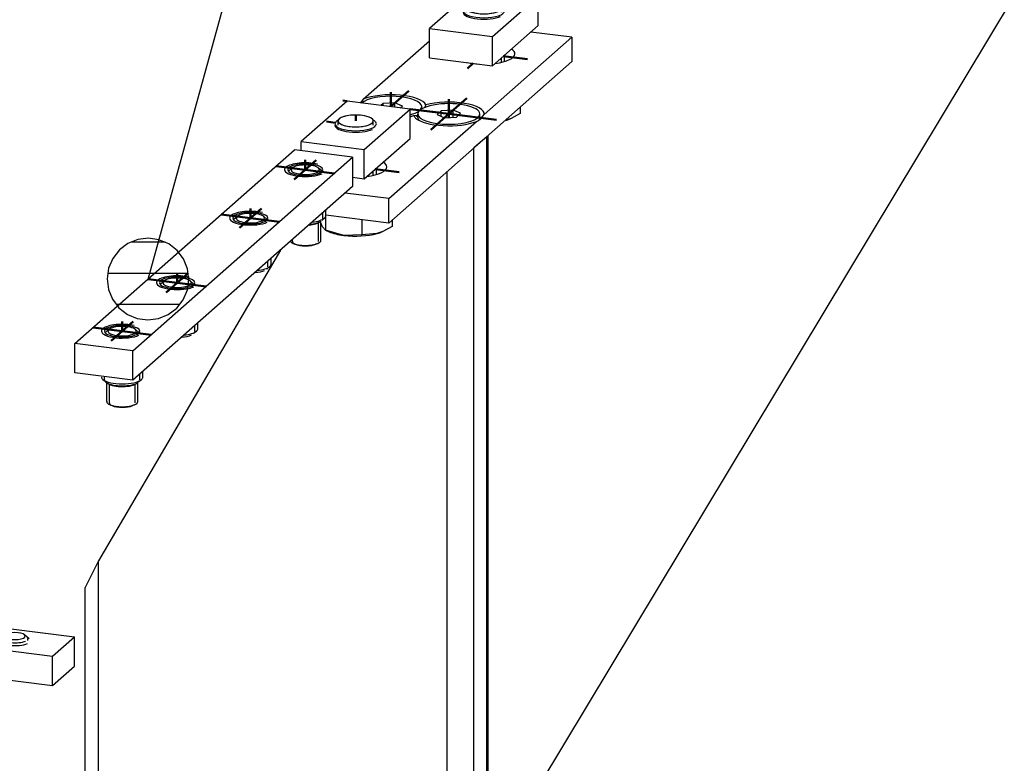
# Model space of a CAD drawing. Header units: millimetres. Extents: x 4464 to 5058, y 2900 to 3320.
# Tile 61 of 110: x 4790.13 to 4796.47, y 2989.04 to 2993.83. Entities that reach past the tile are written whole.
import ezdxf

# ---------------------------------------------------------------- set-up
doc = ezdxf.new("R2010")
doc.units = ezdxf.units.MM
doc.linetypes.add('STRICHPUNKT2', pattern=[18.5, 10, -4, 0.5, -4])
doc.layers.get('0').update_dxf_attribs({"linetype": 'CONTINUOUS'})
doc.layers.add('DIM49', color=4, linetype='CONTINUOUS')
doc.layers.add('LE_RED', color=1, linetype='CONTINUOUS')
doc.layers.add('LE_ALL', color=7, linetype='CONTINUOUS', lineweight=50)

# ---------------------------------------------------------------- blocks, each defined once
blk = doc.blocks.new('BALUSTER PROFIEL 80X15 R4_04111', base_point=(4793.0863, 2986.972))
for p, q in [((4793.1401, 2993.0787), (4793.0576, 2993.006)), ((4793.1401, 2977.9103), (4793.1401, 2993.0787)), ((4793.1487, 2977.9092), (4793.1487, 2993.0863)), ((4793.0576, 2977.9207), (4793.0576, 2993.006)), ((4792.8857, 2977.9423), (4792.8857, 2992.8544)), ((4790.6407, 2990.3488), (4790.5545, 2990.1766)), ((4790.6407, 2978.1937), (4790.6407, 2990.3488)), ((4790.5545, 2978.1177), (4790.5545, 2990.1766))]:
    blk.add_line(p, q)
blk.add_lwpolyline([(4791.8117, 2992.3472), (4790.6407, 2990.3488)])
blk = doc.blocks.new('BALUSTER PROFIEL 80X15 R4_04110')
blk.add_blockref('BALUSTER PROFIEL 80X15 R4_04111', (4793.0863, 2986.972))
blk = doc.blocks.new('153.1.100 100 x 5 50 x 47 PM6_04126', base_point=(4793.3216, 2993.6124))
for p, q in [((4792.3448, 2993.3202), (4792.7716, 2993.6965)), ((4793.1243, 2993.222), (4793.6881, 2993.7192)), ((4793.6881, 2993.7192), (4793.4231, 2993.7526)), ((4792.3448, 2993.3202), (4792.3286, 2993.2964)), ((4792.748, 2993.2829), (4792.7402, 2993.2668)), ((4792.6962, 2993.2136), (4792.6701, 2993.2142)), ((4793.0734, 2993.177), (4793.0988, 2993.1885)), ((4793.0988, 2993.1885), (4793.1243, 2993.222)), ((4792.5096, 2992.6798), (4792.229, 2992.7152)), ((4792.5096, 2992.5227), (4792.1055, 2992.5736))]:
    blk.add_line(p, q)
for points in [[(4793.6881, 2993.7192), (4793.6881, 2993.562), (4792.5096, 2992.5227)], [(4792.5096, 2992.5227), (4792.5096, 2992.6798), (4793.0734, 2993.177)]]:
    blk.add_lwpolyline(points)
for centre, major_axis, start_param, end_param in [((4793.1216, 2993.6124), (0.2, 0), 0, 0.479702), ((4793.1216, 2993.6124), (0.2, 0), 5.08075, 6.283185), ((4793.1216, 2993.6124), (0.2, 0), 4.155451, 4.546592), ((4792.522, 2993.2722), (0.2283, 0), 0.142105, 2.459177), ((4792.8962, 2993.225), (0.2283, 0), 6.242867, 8.559938), ((4792.522, 2993.2722), (0.2283, 0), 5.289558, 5.418346), ((4792.8962, 2993.225), (0.2283, 0), 3.283698, 3.50296), ((4792.8962, 2993.225), (0.2283, 0), 3.50296, 5.60077), ((4792.2966, 2992.8848), (0.2, 0), 5.08075, 6.283185), ((4792.2966, 2992.8848), (0.2, 0), 0, 0.479702)]:
    blk.add_ellipse(centre, major_axis=major_axis, ratio=0.333333, start_param=start_param, end_param=end_param)
blk = doc.blocks.new('_04128', base_point=(4792.4213, 2992.8691))
at = {"layer": 'LE_ALL', "color": 1, "linetype": 'STRICHPUNKT2'}
for p, q in [((4793.2463, 2993.5967), (4793.4022, 2993.577)), ((4793.0522, 2993.5512), (4793.0155, 2993.5188)), ((4792.8962, 2993.225), (4793.0122, 2993.3274)), ((4792.8962, 2993.3193), (4792.8962, 2993.2025)), ((4792.2413, 2993.3075), (4792.2149, 2993.3109)), ((4792.8962, 2993.225), (4792.6466, 2993.2565)), ((4792.6466, 2993.2565), (4792.8291, 2993.2335)), ((4792.8962, 2993.225), (4792.7801, 2993.1227)), ((4792.8962, 2993.225), (4793.2033, 2993.1863)), ((4792.4213, 2992.8691), (4792.5772, 2992.8495))]:
    blk.add_line(p, q, dxfattribs=at)
blk.add_lwpolyline([(4792.522, 2993.3664), (4792.522, 2993.2722), (4792.6381, 2993.3745)], dxfattribs=at)
blk = doc.blocks.new('_04127')
blk.add_blockref('_04128', (4792.4213, 2992.8691))
blk = doc.blocks.new('153.1.100 100 x 5 50 x 47 PM6_04125')
for name, p in [('153.1.100 100 x 5 50 x 47 PM6_04126', (4793.3216, 2993.6124)), ('_04127', (0, 0))]:
    blk.add_blockref(name, p)
blk = doc.blocks.new('Verzonken kopbout (DIN 7991_ISO 10642)-M6x20_04159', base_point=(4792.9449, 2993.2052))
for p, q in [((4792.6962, 2993.2024), (4792.6962, 2993.225)), ((4792.8474, 2993.2098), (4792.8474, 2993.2449)), ((4792.9234, 2993.204), (4792.9234, 2993.249)), ((4793.0962, 2993.2024), (4793.0962, 2993.225))]:
    blk.add_line(p, q)
blk.add_lwpolyline([(4792.9449, 2993.2052), (4792.9721, 2993.2292), (4792.9234, 2993.249), (4792.8474, 2993.2449), (4792.8202, 2993.2209), (4792.8689, 2993.201)], close=True)
for centre, start_param, end_param in [((4792.8962, 2993.225), 0, 3.141593), ((4792.8962, 2993.225), 3.141593, 6.283185), ((4792.8962, 2993.2024), 3.141593, 3.422522), ((4792.8962, 2993.2024), 5.921818, 6.283185)]:
    blk.add_ellipse(centre, major_axis=(0.2, 0), ratio=0.333333, start_param=start_param, end_param=end_param)
blk = doc.blocks.new('Verzonken kopbout (DIN 7991_ISO 10642)-M6x20_04158')
blk.add_blockref('Verzonken kopbout (DIN 7991_ISO 10642)-M6x20_04159', (4792.9449, 2993.2052))
blk = doc.blocks.new('Verzonken kopbout (DIN 7991_ISO 10642)-M6x20_04161', base_point=(4792.5842, 2993.2642))
for p, q in [((4792.4732, 2993.2782), (4792.4732, 2993.292)), ((4792.5492, 2993.2686), (4792.5492, 2993.2962)), ((4792.722, 2993.2578), (4792.722, 2993.2722))]:
    blk.add_line(p, q)
blk.add_lwpolyline([(4792.5842, 2993.2642), (4792.598, 2993.2763), (4792.5492, 2993.2962), (4792.4732, 2993.292), (4792.4595, 2993.2799)])
for centre, start_param, end_param in [((4792.522, 2993.2722), 0, 2.782078), ((4792.522, 2993.2722), 5.384903, 6.283185), ((4792.522, 2993.2495), 5.672512, 5.769275)]:
    blk.add_ellipse(centre, major_axis=(0.2, 0), ratio=0.333333, start_param=start_param, end_param=end_param)
blk = doc.blocks.new('Verzonken kopbout (DIN 7991_ISO 10642)-M6x20_04160')
blk.add_blockref('Verzonken kopbout (DIN 7991_ISO 10642)-M6x20_04161', (4792.5842, 2993.2642))
blk = doc.blocks.new('Montage strip op baluster_04157')
for name in ['Verzonken kopbout (DIN 7991_ISO 10642)-M6x20_04160', 'Verzonken kopbout (DIN 7991_ISO 10642)-M6x20_04158']:
    blk.add_blockref(name, (0, 0))
blk = doc.blocks.new('1011-2 Moerblok M8 SMALL_04164', base_point=(4792.9882, 2993.8795))
for p, q in [((4792.7716, 2993.7751), (4793.1769, 2993.724)), ((4792.7716, 2993.5866), (4792.7716, 2993.7751)), ((4793.1769, 2993.5355), (4793.1769, 2993.724))]:
    blk.add_line(p, q)
for points in [[(4793.1769, 2993.724), (4793.4715, 2993.9839), (4793.0662, 2994.035), (4792.7716, 2993.7751)], [(4792.7716, 2993.5866), (4793.1769, 2993.5355), (4793.4715, 2993.7953), (4793.4715, 2993.9839)]]:
    blk.add_lwpolyline(points)
at = {"layer": 'LE_RED'}
blk.add_ellipse((4793.1216, 2993.8795), major_axis=(0.1333, 0), ratio=0.333333, start_param=3.141593, end_param=5.658796, dxfattribs=at)
blk = doc.blocks.new('DIN 13-M8_04166', base_point=(4792.9882, 2993.8795))
at = {"layer": 'LE_RED'}
blk.add_ellipse((4793.1216, 2993.8795), major_axis=(0.1333, 0), ratio=0.333333, start_param=3.141593, end_param=5.658796, dxfattribs=at)
blk = doc.blocks.new('DIN 13-M8_04165')
blk.add_blockref('DIN 13-M8_04166', (4792.9882, 2993.8795))
blk = doc.blocks.new('_04168', base_point=(4793.1216, 2993.9424))
at = {"layer": 'LE_ALL', "color": 1, "linetype": 'STRICHPUNKT2'}
for p, q in [((4792.99, 2993.8961), (4792.9345, 2993.9031)), ((4793.1216, 2993.9424), (4793.1216, 2993.9078))]:
    blk.add_line(p, q, dxfattribs=at)
blk = doc.blocks.new('_04167')
blk.add_blockref('_04168', (4793.1216, 2993.9424))
blk = doc.blocks.new('1011-2 Moerblok M8 SMALL_04163')
for name, p in [('1011-2 Moerblok M8 SMALL_04164', (4792.9882, 2993.8795)), ('_04167', (0, 0)), ('DIN 13-M8_04165', (0, 0))]:
    blk.add_blockref(name, p)
blk = doc.blocks.new('Zeskant tapbout-M8x16 (DIN 933)_04170', base_point=(4793.2973, 2993.1961))
for p, q in [((4793.3556, 2993.2688), (4793.3556, 2993.2272)), ((4793.2973, 2993.1961), (4793.2588, 2993.1825)), ((4793.3556, 2993.2272), (4793.2973, 2993.1961))]:
    blk.add_line(p, q)
for centre, major_axis, start_param, end_param in [((4793.1216, 2993.9078), (0.1133, 0), 6.283185, 9.424778), ((4793.1216, 2993.9078), (0.1133, 0), 3.141593, 6.283185), ((4793.1216, 2993.2384), (0.2167, 0), 5.398219, 5.624127)]:
    blk.add_ellipse(centre, major_axis=major_axis, ratio=0.333333, start_param=start_param, end_param=end_param)
blk = doc.blocks.new('GEWINDE_04172', base_point=(4793.2549, 2993.8889))
for p, q in [((4792.9968, 2993.9046), (4793.0155, 2993.9211)), ((4793.2463, 2993.9046), (4793.2276, 2993.9211)), ((4793.2549, 2993.5627), (4793.2549, 2993.6043))]:
    blk.add_line(p, q)
for start_param, end_param in [(2.780226, 3.141593), (3.141593, 6.283185), (6.283185, 6.644552)]:
    blk.add_ellipse((4793.1216, 2993.8889), major_axis=(0.1333, 0), ratio=0.333333, start_param=start_param, end_param=end_param)
at = {"layer": 'LE_RED'}
for p, q in [((4793.0082, 2993.8795), (4793.0082, 2993.9078)), ((4793.2349, 2993.8795), (4793.2349, 2993.9078)), ((4793.2349, 2993.5574), (4793.2349, 2993.5866))]:
    blk.add_line(p, q, dxfattribs=at)
for start_param, end_param in [(0.946407, 2.780226), (2.780226, 3.141593), (3.141593, 5.658796)]:
    blk.add_ellipse((4793.1216, 2993.9078), major_axis=(0.1133, 0), ratio=0.333333, start_param=start_param, end_param=end_param, dxfattribs=at)
blk = doc.blocks.new('GEWINDE_04171')
blk.add_blockref('GEWINDE_04172', (4793.2549, 2993.8889))
blk = doc.blocks.new('Zeskant tapbout-M8x16 (DIN 933)_04169')
for name, p in [('GEWINDE_04171', (0, 0)), ('Zeskant tapbout-M8x16 (DIN 933)_04170', (4793.2973, 2993.1961))]:
    blk.add_blockref(name, p)
blk = doc.blocks.new('Montage handregel_04162')
for name in ['1011-2 Moerblok M8 SMALL_04163', 'Zeskant tapbout-M8x16 (DIN 933)_04169']:
    blk.add_blockref(name, (0, 0))
blk = doc.blocks.new('1011-2 Moerblok M8 SMALL_04175', base_point=(4792.1633, 2993.152))
for p, q in [((4791.9466, 2993.0476), (4792.352, 2992.9965)), ((4791.9466, 2992.9879), (4791.9466, 2993.0476)), ((4792.352, 2992.8079), (4792.352, 2992.9965))]:
    blk.add_line(p, q)
for points in [[(4792.352, 2992.9965), (4792.6466, 2993.2563), (4792.2412, 2993.3074), (4791.9466, 2993.0476)], [(4792.2771, 2992.8174), (4792.352, 2992.8079), (4792.6466, 2993.0678), (4792.6466, 2993.2563)]]:
    blk.add_lwpolyline(points)
at = {"layer": 'LE_RED'}
blk.add_ellipse((4792.2966, 2993.152), major_axis=(0.1333, 0), ratio=0.333333, start_param=3.141593, end_param=5.658796, dxfattribs=at)
blk = doc.blocks.new('DIN 13-M8_04177', base_point=(4792.1633, 2993.152))
at = {"layer": 'LE_RED'}
blk.add_ellipse((4792.2966, 2993.152), major_axis=(0.1333, 0), ratio=0.333333, start_param=3.141593, end_param=5.658796, dxfattribs=at)
blk = doc.blocks.new('DIN 13-M8_04176')
blk.add_blockref('DIN 13-M8_04177', (4792.1633, 2993.152))
blk = doc.blocks.new('_04179', base_point=(4792.2966, 2993.2148))
at = {"layer": 'LE_ALL', "color": 1, "linetype": 'STRICHPUNKT2'}
for p, q in [((4792.2966, 2993.2148), (4792.2966, 2993.1802)), ((4792.165, 2993.1685), (4792.1095, 2993.1755))]:
    blk.add_line(p, q, dxfattribs=at)
blk = doc.blocks.new('_04178')
blk.add_blockref('_04179', (4792.2966, 2993.2148))
blk = doc.blocks.new('1011-2 Moerblok M8 SMALL_04174')
for name, p in [('1011-2 Moerblok M8 SMALL_04175', (4792.1633, 2993.152)), ('_04178', (0, 0)), ('DIN 13-M8_04176', (0, 0))]:
    blk.add_blockref(name, p)
blk = doc.blocks.new('Zeskant tapbout-M8x16 (DIN 933)_04181', base_point=(4792.337, 2992.5444))
for p, q in [((4792.337, 2992.5444), (4792.337, 2992.4468)), ((4792.5306, 2992.4996), (4792.4724, 2992.4685)), ((4792.5306, 2992.5412), (4792.5306, 2992.4996)), ((4792.4338, 2992.455), (4792.337, 2992.4468)), ((4792.4724, 2992.4685), (4792.4338, 2992.455))]:
    blk.add_line(p, q)
for points in [[(4792.103, 2992.5618), (4792.1018, 2992.4768), (4792.1253, 2992.4666)], [(4792.1018, 2992.4768), (4792.0828, 2992.4992), (4792.073, 2992.5236)], [(4792.337, 2992.4468), (4792.22, 2992.4433), (4792.103, 2992.4763)]]:
    blk.add_lwpolyline(points)
for centre, major_axis, start_param, end_param in [((4792.2966, 2993.1802), (0.1133, 0), 6.283185, 9.424778), ((4792.2966, 2993.1802), (0.1133, 0), 3.141593, 6.283185), ((4792.2966, 2992.5108), (0.2167, 0), 3.800651, 4.351022), ((4792.2966, 2992.5108), (0.2167, 0), 4.351022, 5.398219), ((4792.2966, 2992.5108), (0.2167, 0), 5.398219, 5.624127)]:
    blk.add_ellipse(centre, major_axis=major_axis, ratio=0.333333, start_param=start_param, end_param=end_param)
blk = doc.blocks.new('GEWINDE_04183', base_point=(4792.4299, 2993.1614))
for p, q in [((4792.1719, 2993.1771), (4792.1906, 2993.1936)), ((4792.4213, 2993.1771), (4792.4026, 2993.1936)), ((4792.4299, 2992.8351), (4792.4299, 2992.8767))]:
    blk.add_line(p, q)
for start_param, end_param in [(2.780226, 3.141593), (3.141593, 6.283185), (6.283185, 6.644552)]:
    blk.add_ellipse((4792.2966, 2993.1614), major_axis=(0.1333, 0), ratio=0.333333, start_param=start_param, end_param=end_param)
at = {"layer": 'LE_RED'}
for p, q in [((4792.1833, 2993.152), (4792.1833, 2993.1802)), ((4792.4099, 2993.152), (4792.4099, 2993.1802)), ((4792.4099, 2992.8299), (4792.4099, 2992.8591))]:
    blk.add_line(p, q, dxfattribs=at)
for start_param, end_param in [(2.780226, 3.141593), (0.946407, 2.780226), (3.141593, 5.658796)]:
    blk.add_ellipse((4792.2966, 2993.1802), major_axis=(0.1133, 0), ratio=0.333333, start_param=start_param, end_param=end_param, dxfattribs=at)
blk = doc.blocks.new('GEWINDE_04182')
blk.add_blockref('GEWINDE_04183', (4792.4299, 2993.1614))
blk = doc.blocks.new('Zeskant tapbout-M8x16 (DIN 933)_04180')
for name, p in [('Zeskant tapbout-M8x16 (DIN 933)_04181', (4792.337, 2992.5444)), ('GEWINDE_04182', (0, 0))]:
    blk.add_blockref(name, p)
blk = doc.blocks.new('Montage handregel_04173')
for name in ['1011-2 Moerblok M8 SMALL_04174', 'Zeskant tapbout-M8x16 (DIN 933)_04180']:
    blk.add_blockref(name, (0, 0))
blk = doc.blocks.new('Montage_04129')
for name in ['Montage handregel_04162', 'Montage strip op baluster_04157', 'Montage handregel_04173']:
    blk.add_blockref(name, (0, 0))
blk = doc.blocks.new('Tussen baluster (doorgaande sierregel)_04109')
for name in ['Montage_04129', '153.1.100 100 x 5 50 x 47 PM6_04125', 'BALUSTER PROFIEL 80X15 R4_04110']:
    blk.add_blockref(name, (0, 0))
blk = doc.blocks.new('SHAPE_06208', base_point=(4790.9602, 2992.1619))
at = {"layer": 'DIM49', "color": 3}
for p, q in [((4790.9602, 2992.1619), (4795.138, 3007.309)), ((4791.0707, 2992.3986), (4790.8492, 2992.3986)), ((4791.2187, 2992.1986), (4790.7017, 2992.1986)), ((4791.1639, 2991.9986), (4790.7564, 2991.9986))]:
    blk.add_line(p, q, dxfattribs=at)
blk.add_lwpolyline([(4790.9582, 2991.8986), (4791.0265, 2991.9071), (4791.0902, 2991.9329), (4791.145, 2991.9744), (4791.1872, 2992.0286), (4791.214, 2992.0919), (4791.2235, 2992.16), (4791.215, 2992.2282), (4791.1892, 2992.2919), (4791.1477, 2992.3467), (4791.0935, 2992.389), (4791.0302, 2992.4157), (4790.9621, 2992.4252), (4790.8939, 2992.4167), (4790.8302, 2992.3909), (4790.7754, 2992.3494), (4790.7331, 2992.2952), (4790.7063, 2992.2319), (4790.6969, 2992.1638), (4790.7053, 2992.0956), (4790.7312, 2992.0319), (4790.7726, 2991.9771), (4790.8269, 2991.9348), (4790.8902, 2991.9081)], close=True, dxfattribs=at)
blk = doc.blocks.new('1013-1 0Connector L120 M8 SMALL_05517', base_point=(4790.8716, 2991.8626))
for p, q in [((4790.4888, 2991.7462), (4791.903, 2992.9934)), ((4790.8629, 2991.699), (4790.4888, 2991.7462)), ((4790.4888, 2991.5576), (4790.4888, 2991.7462)), ((4790.8629, 2991.5105), (4790.4888, 2991.5576))]:
    blk.add_line(p, q)
blk.add_lwpolyline([(4792.2771, 2992.9462), (4792.2771, 2992.7577), (4790.8629, 2991.5105), (4790.8629, 2991.699), (4792.2771, 2992.9462), (4791.903, 2992.9934)])
at = {"layer": 'LE_RED'}
for centre, start_param, end_param in [((4791.9722, 2992.8659), 2.780226, 3.141593), ((4791.9722, 2992.8659), 0.946407, 2.780226), ((4791.9722, 2992.8659), 3.141593, 5.658796), ((4791.6187, 2992.5541), 2.780226, 3.141593), ((4791.6187, 2992.5541), 3.141593, 5.658796), ((4791.6187, 2992.5541), 0.946407, 2.780226), ((4791.1473, 2992.1383), 0.946407, 2.780226), ((4791.1473, 2992.1383), 2.780226, 3.141593), ((4791.1473, 2992.1383), 3.141593, 5.658796), ((4790.7937, 2991.8265), 0.946407, 2.780226), ((4790.7937, 2991.8265), 2.780226, 3.141593), ((4790.7937, 2991.8265), 3.141593, 5.658796)]:
    blk.add_ellipse(centre, major_axis=(0.1333, 0), ratio=0.333333, start_param=start_param, end_param=end_param, dxfattribs=at)
blk.add_blockref('SHAPE_06208', (4790.9602, 2992.1619))
blk = doc.blocks.new('DIN 13-M8_05519', base_point=(4790.6804, 2991.8265))
for centre, start_param, end_param in [((4791.9722, 2992.8659), 0, 3.141593), ((4791.9722, 2992.8659), 3.141593, 6.283185), ((4791.6187, 2992.5541), 0, 3.141593), ((4791.6187, 2992.5541), 3.141593, 6.283185), ((4791.1473, 2992.1383), 0, 3.141593), ((4791.1473, 2992.1383), 3.141593, 6.283185), ((4790.7937, 2991.8265), 0, 3.141593), ((4790.7937, 2991.8265), 3.141593, 6.283185)]:
    blk.add_ellipse(centre, major_axis=(0.1133, 0), ratio=0.333333, start_param=start_param, end_param=end_param)
at = {"layer": 'LE_RED'}
for centre, start_param, end_param in [((4791.9722, 2992.8659), 2.780226, 3.141593), ((4791.9722, 2992.8659), 0.946407, 2.780226), ((4791.9722, 2992.8659), 3.141593, 5.658796), ((4791.6187, 2992.5541), 2.780226, 3.141593), ((4791.6187, 2992.5541), 3.141593, 5.658796), ((4791.6187, 2992.5541), 0.946407, 2.780226), ((4791.1473, 2992.1383), 0.946407, 2.780226), ((4791.1473, 2992.1383), 2.780226, 3.141593), ((4791.1473, 2992.1383), 3.141593, 5.658796), ((4790.7937, 2991.8265), 0.946407, 2.780226), ((4790.7937, 2991.8265), 2.780226, 3.141593), ((4790.7937, 2991.8265), 3.141593, 5.658796)]:
    blk.add_ellipse(centre, major_axis=(0.1333, 0), ratio=0.333333, start_param=start_param, end_param=end_param, dxfattribs=at)
blk = doc.blocks.new('DIN 13-M8_05518')
blk.add_blockref('DIN 13-M8_05519', (4790.6804, 2991.8265))
blk = doc.blocks.new('_05521', base_point=(4791.9722, 2992.9287))
at = {"layer": 'LE_ALL', "color": 1, "linetype": 'STRICHPUNKT2'}
for p, q in [((4791.9722, 2992.8659), (4791.7851, 2992.8894)), ((4791.9722, 2992.8659), (4792.0429, 2992.9282)), ((4791.9722, 2992.8659), (4792.1593, 2992.8423)), ((4791.6187, 2992.5541), (4791.6894, 2992.6164)), ((4791.6187, 2992.5541), (4791.4316, 2992.5776)), ((4791.6187, 2992.5541), (4791.8057, 2992.5305)), ((4791.1473, 2992.1383), (4791.218, 2992.2007)), ((4791.1473, 2992.1383), (4790.9602, 2992.1619)), ((4791.1473, 2992.1383), (4791.3343, 2992.1148)), ((4790.7937, 2991.8265), (4790.8644, 2991.8889)), ((4790.7937, 2991.8265), (4790.6066, 2991.8501)), ((4790.7937, 2991.8265), (4790.9808, 2991.803))]:
    blk.add_line(p, q, dxfattribs=at)
for points in [[(4791.9722, 2992.9287), (4791.9722, 2992.8659), (4791.9015, 2992.8035)], [(4791.6187, 2992.6169), (4791.6187, 2992.5541), (4791.5479, 2992.4917)], [(4791.1473, 2992.2012), (4791.1473, 2992.1383), (4791.0765, 2992.076)], [(4790.7937, 2991.8894), (4790.7937, 2991.8265), (4790.723, 2991.7642)]]:
    blk.add_lwpolyline(points, dxfattribs=at)
blk = doc.blocks.new('_05520')
blk.add_blockref('_05521', (4791.9722, 2992.9287))
blk = doc.blocks.new('1013-1 0Connector L120 M8 SMALL_05516')
for name, p in [('1013-1 0Connector L120 M8 SMALL_05517', (4790.8716, 2991.8626)), ('_05520', (0, 0)), ('DIN 13-M8_05518', (0, 0))]:
    blk.add_blockref(name, p)
blk = doc.blocks.new('Stelschroef (DIN 913 - ISO 4026)-M8x10_05524', base_point=(4790.6877, 2991.4989))
blk.add_line((4790.6877, 2991.8194), (4790.708, 2991.8373))
blk.add_lwpolyline([(4790.8997, 2991.8194), (4790.8794, 2991.8373)])
for start_param, end_param in [(0.361367, 2.780226), (2.780226, 6.644552)]:
    blk.add_ellipse((4790.7937, 2991.8265), major_axis=(0.0917, 0), ratio=0.333333, start_param=start_param, end_param=end_param)
at = {"layer": 'LE_RED'}
blk.add_ellipse((4790.7937, 2991.5123), major_axis=(0.1133, 0), ratio=0.333333, start_param=3.50296, end_param=5.658796, dxfattribs=at)
blk = doc.blocks.new('GEWINDE_05526', base_point=(4790.669, 2991.5154))
for p, q in [((4790.927, 2991.5311), (4790.927, 2991.567)), ((4790.669, 2991.5154), (4790.6877, 2991.4989)), ((4790.9184, 2991.5154), (4790.8997, 2991.4989))]:
    blk.add_line(p, q)
for start_param, end_param in [(3.141593, 3.50296), (3.50296, 5.921818), (5.921818, 6.283185)]:
    blk.add_ellipse((4790.7937, 2991.5311), major_axis=(0.1333, 0), ratio=0.333333, start_param=start_param, end_param=end_param)
at = {"layer": 'LE_RED'}
for p, q in [((4790.907, 2991.5123), (4790.907, 2991.5493)), ((4790.6804, 2991.5123), (4790.6804, 2991.5335))]:
    blk.add_line(p, q, dxfattribs=at)
for start_param, end_param in [(3.141593, 3.50296), (3.50296, 5.658796)]:
    blk.add_ellipse((4790.7937, 2991.5123), major_axis=(0.1133, 0), ratio=0.333333, start_param=start_param, end_param=end_param, dxfattribs=at)
blk = doc.blocks.new('GEWINDE_05525')
blk.add_blockref('GEWINDE_05526', (4790.669, 2991.5154))
blk = doc.blocks.new('Stelschroef (DIN 913 - ISO 4026)-M8x10_05523')
for name, p in [('Stelschroef (DIN 913 - ISO 4026)-M8x10_05524', (4790.6877, 2991.4989)), ('GEWINDE_05525', (0, 0))]:
    blk.add_blockref(name, p)
blk = doc.blocks.new('Stelschroef (DIN 913 - ISO 4026)-M8x10_05528', base_point=(4791.1772, 2991.7876))
blk.add_line((4791.0412, 2992.1313), (4791.0615, 2992.1491))
blk.add_lwpolyline([(4791.2533, 2992.1313), (4791.233, 2992.1491)])
for start_param, end_param in [(2.780226, 6.644552), (0.361367, 2.780226)]:
    blk.add_ellipse((4791.1473, 2992.1383), major_axis=(0.0917, 0), ratio=0.333333, start_param=start_param, end_param=end_param)
at = {"layer": 'LE_RED'}
blk.add_ellipse((4791.1473, 2991.8241), major_axis=(0.1133, 0), ratio=0.333333, start_param=4.979897, end_param=5.658796, dxfattribs=at)
blk = doc.blocks.new('GEWINDE_05530', base_point=(4791.272, 2991.8272))
for p, q in [((4791.2806, 2991.8429), (4791.2806, 2991.8788)), ((4791.272, 2991.8272), (4791.2533, 2991.8107))]:
    blk.add_line(p, q)
for start_param, end_param in [(5.058606, 5.921818), (5.921818, 6.283185)]:
    blk.add_ellipse((4791.1473, 2991.8429), major_axis=(0.1333, 0), ratio=0.333333, start_param=start_param, end_param=end_param)
at = {"layer": 'LE_RED'}
blk.add_line((4791.2606, 2991.8241), (4791.2606, 2991.8612), dxfattribs=at)
blk.add_ellipse((4791.1473, 2991.8241), major_axis=(0.1133, 0), ratio=0.333333, start_param=4.979897, end_param=5.658796, dxfattribs=at)
blk = doc.blocks.new('GEWINDE_05529')
blk.add_blockref('GEWINDE_05530', (4791.272, 2991.8272))
blk = doc.blocks.new('Stelschroef (DIN 913 - ISO 4026)-M8x10_05527')
for name, p in [('Stelschroef (DIN 913 - ISO 4026)-M8x10_05528', (4791.1772, 2991.7876)), ('GEWINDE_05529', (0, 0))]:
    blk.add_blockref(name, p)
blk = doc.blocks.new('Stelschroef (DIN 913 - ISO 4026)-M8x10_05532', base_point=(4791.6486, 2992.2034))
blk.add_line((4791.5126, 2992.547), (4791.5329, 2992.5649))
blk.add_lwpolyline([(4791.7247, 2992.547), (4791.7044, 2992.5649)])
for start_param, end_param in [(2.780226, 6.644552), (0.361367, 2.780226)]:
    blk.add_ellipse((4791.6187, 2992.5541), major_axis=(0.0917, 0), ratio=0.333333, start_param=start_param, end_param=end_param)
at = {"layer": 'LE_RED'}
blk.add_ellipse((4791.6187, 2992.2398), major_axis=(0.1133, 0), ratio=0.333333, start_param=4.979897, end_param=5.658796, dxfattribs=at)
blk = doc.blocks.new('GEWINDE_05534', base_point=(4791.7434, 2992.2429))
for p, q in [((4791.7434, 2992.2429), (4791.7247, 2992.2264)), ((4791.752, 2992.2587), (4791.752, 2992.2945))]:
    blk.add_line(p, q)
for start_param, end_param in [(5.058606, 5.921818), (5.921818, 6.283185)]:
    blk.add_ellipse((4791.6187, 2992.2587), major_axis=(0.1333, 0), ratio=0.333333, start_param=start_param, end_param=end_param)
at = {"layer": 'LE_RED'}
blk.add_line((4791.732, 2992.2398), (4791.732, 2992.2769), dxfattribs=at)
blk.add_ellipse((4791.6187, 2992.2398), major_axis=(0.1133, 0), ratio=0.333333, start_param=4.979897, end_param=5.658796, dxfattribs=at)
blk = doc.blocks.new('GEWINDE_05533')
blk.add_blockref('GEWINDE_05534', (4791.7434, 2992.2429))
blk = doc.blocks.new('Stelschroef (DIN 913 - ISO 4026)-M8x10_05531')
for name, p in [('Stelschroef (DIN 913 - ISO 4026)-M8x10_05532', (4791.6486, 2992.2034)), ('GEWINDE_05533', (0, 0))]:
    blk.add_blockref(name, p)
blk = doc.blocks.new('Stelschroef (DIN 913 - ISO 4026)-M8x10_05536', base_point=(4792.0022, 2992.5152))
blk.add_line((4791.8662, 2992.8588), (4791.8865, 2992.8767))
blk.add_lwpolyline([(4792.0782, 2992.8588), (4792.058, 2992.8767)])
for start_param, end_param in [(2.780226, 6.644552), (0.361367, 2.780226)]:
    blk.add_ellipse((4791.9722, 2992.8659), major_axis=(0.0917, 0), ratio=0.333333, start_param=start_param, end_param=end_param)
at = {"layer": 'LE_RED'}
blk.add_ellipse((4791.9722, 2992.5516), major_axis=(0.1133, 0), ratio=0.333333, start_param=4.979897, end_param=5.658796, dxfattribs=at)
blk = doc.blocks.new('GEWINDE_05538', base_point=(4792.0969, 2992.5547))
for p, q in [((4792.0969, 2992.5547), (4792.0782, 2992.5382)), ((4792.1055, 2992.5705), (4792.1055, 2992.6063))]:
    blk.add_line(p, q)
for start_param, end_param in [(5.058606, 5.921818), (5.921818, 6.283185)]:
    blk.add_ellipse((4791.9722, 2992.5705), major_axis=(0.1333, 0), ratio=0.333333, start_param=start_param, end_param=end_param)
at = {"layer": 'LE_RED'}
blk.add_line((4792.0855, 2992.5516), (4792.0855, 2992.5887), dxfattribs=at)
blk.add_ellipse((4791.9722, 2992.5516), major_axis=(0.1133, 0), ratio=0.333333, start_param=4.979897, end_param=5.658796, dxfattribs=at)
blk = doc.blocks.new('GEWINDE_05537')
blk.add_blockref('GEWINDE_05538', (4792.0969, 2992.5547))
blk = doc.blocks.new('Stelschroef (DIN 913 - ISO 4026)-M8x10_05535')
for name, p in [('Stelschroef (DIN 913 - ISO 4026)-M8x10_05536', (4792.0022, 2992.5152)), ('GEWINDE_05537', (0, 0))]:
    blk.add_blockref(name, p)
blk = doc.blocks.new('Montage koppelstrip_05522')
for name in ['Stelschroef (DIN 913 - ISO 4026)-M8x10_05535', 'Stelschroef (DIN 913 - ISO 4026)-M8x10_05531', 'Stelschroef (DIN 913 - ISO 4026)-M8x10_05527', 'Stelschroef (DIN 913 - ISO 4026)-M8x10_05523']:
    blk.add_blockref(name, (0, 0))
blk = doc.blocks.new('Stelschroef (DIN 913 - ISO 4026)-M6x5_05541', base_point=(4790.7286, 2991.3471))
at = {"layer": 'LE_RED'}
blk.add_ellipse((4790.7945, 2991.3641), major_axis=(0.0833, 0), ratio=0.333333, start_param=3.800651, end_param=5.658796, dxfattribs=at)
blk = doc.blocks.new('GEWINDE_05543', base_point=(4790.8881, 2991.4913))
for p, q in [((4790.6945, 2991.3732), (4790.6945, 2991.494)), ((4790.8945, 2991.3732), (4790.8945, 2991.495)), ((4790.7154, 2991.3527), (4790.7286, 2991.3471)), ((4790.8736, 2991.3527), (4790.8604, 2991.3471))]:
    blk.add_line(p, q)
for centre, start_param, end_param in [((4790.7945, 2991.5031), 3.55916, 5.923316), ((4790.7945, 2991.3732), 3.141593, 3.800651), ((4790.7945, 2991.3732), 3.800651, 5.624127), ((4790.7945, 2991.3732), 5.624127, 6.283185)]:
    blk.add_ellipse(centre, major_axis=(0.1, 0), ratio=0.333333, start_param=start_param, end_param=end_param)
at = {"layer": 'LE_RED'}
for p, q in [((4790.7112, 2991.3641), (4790.7112, 2991.4864)), ((4790.8778, 2991.3641), (4790.8778, 2991.4869))]:
    blk.add_line(p, q, dxfattribs=at)
for start_param, end_param in [(3.141593, 3.800651), (3.800651, 5.624127)]:
    blk.add_ellipse((4790.7945, 2991.3641), major_axis=(0.0833, 0), ratio=0.333333, start_param=start_param, end_param=end_param, dxfattribs=at)
blk = doc.blocks.new('GEWINDE_05542')
blk.add_blockref('GEWINDE_05543', (4790.8881, 2991.4913))
blk = doc.blocks.new('Stelschroef (DIN 913 - ISO 4026)-M6x5_05540')
for name, p in [('GEWINDE_05542', (0, 0)), ('Stelschroef (DIN 913 - ISO 4026)-M6x5_05541', (4790.7286, 2991.3471))]:
    blk.add_blockref(name, p)
blk = doc.blocks.new('Stelschroef (DIN 913 - ISO 4026)-M6x5_05545', base_point=(4791.9071, 2992.3864))
at = {"layer": 'LE_RED'}
blk.add_ellipse((4791.973, 2992.4034), major_axis=(0.0833, 0), ratio=0.333333, start_param=3.800651, end_param=5.658796, dxfattribs=at)
blk = doc.blocks.new('GEWINDE_05547', base_point=(4792.0666, 2992.5307))
for p, q in [((4792.073, 2992.4125), (4792.073, 2992.5343)), ((4791.8939, 2992.3921), (4791.9071, 2992.3864)), ((4792.0521, 2992.3921), (4792.0389, 2992.3864))]:
    blk.add_line(p, q)
for centre, start_param, end_param in [((4791.973, 2992.5424), 4.947767, 5.923316), ((4791.973, 2992.4125), 3.396498, 3.800651), ((4791.973, 2992.4125), 3.800651, 5.624127), ((4791.973, 2992.4125), 5.624127, 6.283185)]:
    blk.add_ellipse(centre, major_axis=(0.1, 0), ratio=0.333333, start_param=start_param, end_param=end_param)
at = {"layer": 'LE_RED'}
for p, q in [((4792.0563, 2992.4034), (4792.0563, 2992.5263)), ((4791.8897, 2992.4034), (4791.8897, 2992.416))]:
    blk.add_line(p, q, dxfattribs=at)
for start_param, end_param in [(3.141593, 3.800651), (3.800651, 5.624127)]:
    blk.add_ellipse((4791.973, 2992.4034), major_axis=(0.0833, 0), ratio=0.333333, start_param=start_param, end_param=end_param, dxfattribs=at)
blk = doc.blocks.new('GEWINDE_05546')
blk.add_blockref('GEWINDE_05547', (4792.0666, 2992.5307))
blk = doc.blocks.new('Stelschroef (DIN 913 - ISO 4026)-M6x5_05544')
for name, p in [('GEWINDE_05546', (0, 0)), ('Stelschroef (DIN 913 - ISO 4026)-M6x5_05545', (4791.9071, 2992.3864))]:
    blk.add_blockref(name, p)
blk = doc.blocks.new('Montage overzetbuis_05539')
for name in ['Stelschroef (DIN 913 - ISO 4026)-M6x5_05544', 'Stelschroef (DIN 913 - ISO 4026)-M6x5_05540']:
    blk.add_blockref(name, (0, 0))
blk = doc.blocks.new('Koppeling handregel_05515')
for name in ['1013-1 0Connector L120 M8 SMALL_05516', 'Montage koppelstrip_05522', 'Montage overzetbuis_05539']:
    blk.add_blockref(name, (0, 0))
blk = doc.blocks.new('1016 Connector 90 M6_05622', base_point=(4789.1502, 2990.4652))
for p, q in [((4788.4738, 2989.9691), (4790.3446, 2989.7334)), ((4790.3446, 2989.7334), (4790.4861, 2989.8582)), ((4790.4861, 2989.6696), (4790.4861, 2989.8582)), ((4790.3446, 2989.5449), (4790.4861, 2989.6696))]:
    blk.add_line(p, q)
for points in [[(4789.5551, 2990.5456), (4788.9894, 2990.0467), (4790.4861, 2989.8582)], [(4788.4738, 2989.7806), (4790.3446, 2989.5449), (4790.3446, 2989.7334)]]:
    blk.add_lwpolyline(points)
at = {"layer": 'LE_RED'}
blk.add_ellipse((4790.1035, 2989.8351), major_axis=(0.1, 0), ratio=0.333333, start_param=4.351022, end_param=5.658796, dxfattribs=at)
blk = doc.blocks.new('DIN 13-M6_05624', base_point=(4789.0681, 2989.9529))
at = {"layer": 'LE_RED'}
for centre, start_param, end_param in [((4789.1681, 2989.9529), 2.518456, 3.141593), ((4789.1681, 2989.9529), 3.141593, 4.351022), ((4789.1681, 2989.9529), 4.351022, 5.658796), ((4790.1035, 2989.8351), 2.518456, 3.141593), ((4790.1035, 2989.8351), 3.141593, 4.351022), ((4790.1035, 2989.8351), 4.351022, 5.658796)]:
    blk.add_ellipse(centre, major_axis=(0.1, 0), ratio=0.333333, start_param=start_param, end_param=end_param, dxfattribs=at)
blk = doc.blocks.new('DIN 13-M6_05623')
blk.add_blockref('DIN 13-M6_05624', (4789.0681, 2989.9529))
blk = doc.blocks.new('1016 Connector 90 M6_05621')
for name, p in [('1016 Connector 90 M6_05622', (4789.1502, 2990.4652)), ('DIN 13-M6_05623', (0, 0))]:
    blk.add_blockref(name, p)
blk = doc.blocks.new('Stelschroef (DIN 913 - ISO 4026)-M6x8_05631', base_point=(4789.3178, 2990.4615))
blk.add_line((4789.1722, 2990.4876), (4789.1878, 2990.5013))
blk.add_lwpolyline([(4789.3281, 2990.4876), (4789.3125, 2990.5013)])
for start_param, end_param in [(2.780226, 6.644552), (0.361367, 2.780226)]:
    blk.add_ellipse((4789.2502, 2990.4935), major_axis=(0.0667, 0), ratio=0.333333, start_param=start_param, end_param=end_param)
at = {"layer": 'LE_RED'}
for start_param, end_param in [(2.780226, 3.141593), (3.141593, 5.658796)]:
    blk.add_ellipse((4789.2502, 2990.4777), major_axis=(0.0833, 0), ratio=0.333333, start_param=start_param, end_param=end_param, dxfattribs=at)
blk = doc.blocks.new('GEWINDE_05633', base_point=(4789.3405, 2990.4766))
for p, q in [((4789.1598, 2990.4766), (4789.1722, 2990.4876)), ((4789.3405, 2990.4766), (4789.3281, 2990.4876))]:
    blk.add_line(p, q)
at = {"layer": 'LE_RED'}
for p, q in [((4789.1668, 2990.4652), (4789.1668, 2990.4777)), ((4789.3335, 2990.4652), (4789.3335, 2990.4777))]:
    blk.add_line(p, q, dxfattribs=at)
for start_param, end_param in [(2.780226, 3.141593), (3.141593, 5.658796)]:
    blk.add_ellipse((4789.2502, 2990.4777), major_axis=(0.0833, 0), ratio=0.333333, start_param=start_param, end_param=end_param, dxfattribs=at)
blk = doc.blocks.new('GEWINDE_05632')
blk.add_blockref('GEWINDE_05633', (4789.3405, 2990.4766))
blk = doc.blocks.new('Stelschroef (DIN 913 - ISO 4026)-M6x8_05630')
for name, p in [('GEWINDE_05632', (0, 0)), ('Stelschroef (DIN 913 - ISO 4026)-M6x8_05631', (4789.3178, 2990.4615))]:
    blk.add_blockref(name, p)
blk = doc.blocks.new('Stelschroef (DIN 913 - ISO 4026)-M6x8_05635', base_point=(4790.1712, 2989.8313))
blk.add_line((4790.0256, 2989.8574), (4790.0412, 2989.8711))
blk.add_lwpolyline([(4790.1815, 2989.8574), (4790.1659, 2989.8711)])
for start_param, end_param in [(2.780226, 6.644552), (0.361367, 2.780226)]:
    blk.add_ellipse((4790.1035, 2989.8633), major_axis=(0.0667, 0), ratio=0.333333, start_param=start_param, end_param=end_param)
at = {"layer": 'LE_RED'}
for start_param, end_param in [(2.780226, 3.141593), (3.141593, 5.658796)]:
    blk.add_ellipse((4790.1035, 2989.8476), major_axis=(0.0833, 0), ratio=0.333333, start_param=start_param, end_param=end_param, dxfattribs=at)
blk = doc.blocks.new('GEWINDE_05637', base_point=(4790.1939, 2989.8465))
for p, q in [((4790.0132, 2989.8465), (4790.0256, 2989.8574)), ((4790.1939, 2989.8465), (4790.1815, 2989.8574))]:
    blk.add_line(p, q)
at = {"layer": 'LE_RED'}
for p, q in [((4790.0202, 2989.8351), (4790.0202, 2989.8476)), ((4790.1869, 2989.8351), (4790.1869, 2989.8476))]:
    blk.add_line(p, q, dxfattribs=at)
for start_param, end_param in [(2.780226, 3.141593), (3.141593, 5.658796)]:
    blk.add_ellipse((4790.1035, 2989.8476), major_axis=(0.0833, 0), ratio=0.333333, start_param=start_param, end_param=end_param, dxfattribs=at)
blk = doc.blocks.new('GEWINDE_05636')
blk.add_blockref('GEWINDE_05637', (4790.1939, 2989.8465))
blk = doc.blocks.new('Stelschroef (DIN 913 - ISO 4026)-M6x8_05634')
for name, p in [('GEWINDE_05636', (0, 0)), ('Stelschroef (DIN 913 - ISO 4026)-M6x8_05635', (4790.1712, 2989.8313))]:
    blk.add_blockref(name, p)
blk = doc.blocks.new('Stelschroef (DIN 913 - ISO 4026)-M6x8_05639', base_point=(4789.2357, 2989.9492))
blk.add_line((4789.0902, 2989.9752), (4789.1058, 2989.989))
blk.add_lwpolyline([(4789.2461, 2989.9752), (4789.2305, 2989.989)])
for start_param, end_param in [(2.780226, 6.644552), (0.361367, 2.780226)]:
    blk.add_ellipse((4789.1681, 2989.9811), major_axis=(0.0667, 0), ratio=0.333333, start_param=start_param, end_param=end_param)
at = {"layer": 'LE_RED'}
for start_param, end_param in [(2.780226, 3.141593), (3.141593, 5.658796)]:
    blk.add_ellipse((4789.1681, 2989.9654), major_axis=(0.0833, 0), ratio=0.333333, start_param=start_param, end_param=end_param, dxfattribs=at)
blk = doc.blocks.new('GEWINDE_05641', base_point=(4789.2585, 2989.9643))
for p, q in [((4789.0778, 2989.9643), (4789.0902, 2989.9752)), ((4789.2585, 2989.9643), (4789.2461, 2989.9752))]:
    blk.add_line(p, q)
at = {"layer": 'LE_RED'}
for p, q in [((4789.0848, 2989.9529), (4789.0848, 2989.9654)), ((4789.2515, 2989.9529), (4789.2515, 2989.9654))]:
    blk.add_line(p, q, dxfattribs=at)
for start_param, end_param in [(2.780226, 3.141593), (3.141593, 5.658796)]:
    blk.add_ellipse((4789.1681, 2989.9654), major_axis=(0.0833, 0), ratio=0.333333, start_param=start_param, end_param=end_param, dxfattribs=at)
blk = doc.blocks.new('GEWINDE_05640')
blk.add_blockref('GEWINDE_05641', (4789.2585, 2989.9643))
blk = doc.blocks.new('Stelschroef (DIN 913 - ISO 4026)-M6x8_05638')
for name, p in [('GEWINDE_05640', (0, 0)), ('Stelschroef (DIN 913 - ISO 4026)-M6x8_05639', (4789.2357, 2989.9492))]:
    blk.add_blockref(name, p)
blk = doc.blocks.new('Stelschroef (DIN 913 - ISO 4026)-M6x8_05643', base_point=(4788.9642, 2990.1497))
blk.add_line((4788.8186, 2990.1758), (4788.8342, 2990.1895))
blk.add_lwpolyline([(4788.9745, 2990.1758), (4788.959, 2990.1895)])
for start_param, end_param in [(2.780226, 6.644552), (0.361367, 2.780226)]:
    blk.add_ellipse((4788.8966, 2990.1816), major_axis=(0.0667, 0), ratio=0.333333, start_param=start_param, end_param=end_param)
at = {"layer": 'LE_RED'}
for start_param, end_param in [(2.780226, 3.141593), (3.141593, 5.658796)]:
    blk.add_ellipse((4788.8966, 2990.1659), major_axis=(0.0833, 0), ratio=0.333333, start_param=start_param, end_param=end_param, dxfattribs=at)
blk = doc.blocks.new('GEWINDE_05645', base_point=(4788.987, 2990.1648))
for p, q in [((4788.8062, 2990.1648), (4788.8186, 2990.1758)), ((4788.987, 2990.1648), (4788.9745, 2990.1758))]:
    blk.add_line(p, q)
at = {"layer": 'LE_RED'}
for p, q in [((4788.8133, 2990.1534), (4788.8133, 2990.1659)), ((4788.9799, 2990.1534), (4788.9799, 2990.1659))]:
    blk.add_line(p, q, dxfattribs=at)
for start_param, end_param in [(2.780226, 3.141593), (3.141593, 5.658796)]:
    blk.add_ellipse((4788.8966, 2990.1659), major_axis=(0.0833, 0), ratio=0.333333, start_param=start_param, end_param=end_param, dxfattribs=at)
blk = doc.blocks.new('GEWINDE_05644')
blk.add_blockref('GEWINDE_05645', (4788.987, 2990.1648))
blk = doc.blocks.new('Stelschroef (DIN 913 - ISO 4026)-M6x8_05642')
for name, p in [('GEWINDE_05644', (0, 0)), ('Stelschroef (DIN 913 - ISO 4026)-M6x8_05643', (4788.9642, 2990.1497))]:
    blk.add_blockref(name, p)
blk = doc.blocks.new('Montage koppelhoek_05629')
for name in ['Stelschroef (DIN 913 - ISO 4026)-M6x8_05630', 'Stelschroef (DIN 913 - ISO 4026)-M6x8_05642', 'Stelschroef (DIN 913 - ISO 4026)-M6x8_05638', 'Stelschroef (DIN 913 - ISO 4026)-M6x8_05634']:
    blk.add_blockref(name, (0, 0))
blk = doc.blocks.new('Koppelhoekje_05620')
for name in ['1016 Connector 90 M6_05621', 'Montage koppelhoek_05629']:
    blk.add_blockref(name, (0, 0))
blk = doc.blocks.new('Losse delen_05316')
for name in ['Koppelhoekje_05620', 'Koppeling handregel_05515']:
    blk.add_blockref(name, (0, 0))
blk = doc.blocks.new('_A3D0207_02745')
for name in ['Losse delen_05316', 'Tussen baluster (doorgaande sierregel)_04109']:
    blk.add_blockref(name, (0, 0))
blk = doc.blocks.new('_ANS0207_02744')
blk.add_blockref('_A3D0207_02745', (0, 0))
blk = doc.blocks.new('SHAPE_06154', base_point=(4793.2158, 2988.4647))
at = {"layer": 'DIM49', "color": 3}
blk.add_line((4793.2158, 2988.4647), (4797.7933, 2996.0729), dxfattribs=at)
blk = doc.blocks.new('PART_2246_06153')
blk.add_blockref('SHAPE_06154', (4793.2158, 2988.4647))
blk = doc.blocks.new('VIEW_207_06130')
blk.add_blockref('PART_2246_06153', (0, 0))
blk = doc.blocks.new('DVI_FIGURE_06040')
blk.add_blockref('VIEW_207_06130', (0, 0))

msp = doc.modelspace()

# ---------------------------------------------------------------- block references
for name in ['_ANS0207_02744', 'DVI_FIGURE_06040']:
    msp.add_blockref(name, (0, 0))

doc.saveas('drawing.dxf')
